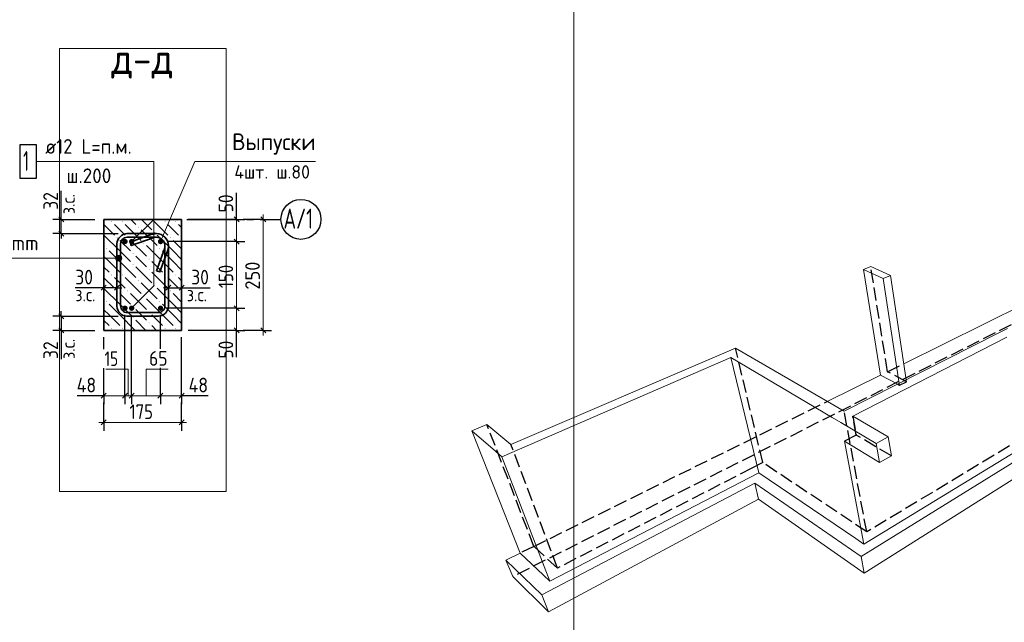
# Model space of a CAD drawing. Header units: millimetres. Extents: x 0 to 42000, y 0 to 29700.
# Tile 11 of 21: x 14771 to 29538, y 6712 to 15755. Entities that reach past the tile are written whole.
import ezdxf

# ---------------------------------------------------------------- set-up
doc = ezdxf.new("R2010")
doc.units = ezdxf.units.MM
doc.linetypes.add('______2', pattern=[270, 200, -70])
doc.linetypes.add('______5', pattern=[1100, 800, -100, 100, -100])
for name, color, linetype, lineweight in [('Standard', 7, 'Continuous', 25), ('ЖБ Стена верхний уровень', 7, 'Continuous', 35), ('Заголовок чертежа', 7, 'Continuous', 25), ('Позиционная метка диаметр_ шаг', 7, 'Continuous', 13), ('Позиционная метка линия выноска', 7, 'Continuous', 13), ('Примечания', 7, 'Continuous', 13), ('Размерная линия_ общее', 7, 'Continuous', 13), ('Стена фоновая арматура Х1', 7, 'Continuous', 35)]:
    doc.layers.add(name, color=color, linetype=linetype, lineweight=lineweight)
doc.layers.add('Оси', color=7, linetype='______5')
doc.layers.add('Размерная выноска', color=7, linetype='Continuous')
doc.layers.add('Стена Хомут', color=7, linetype='Continuous', lineweight=25, true_color=0x6e3c1e)
doc.styles.add('ISOCPEUR', font='txt')

msp = doc.modelspace()

# ---------------------------------------------------------------- hatches: boundary and pattern name
at = {"linetype": 'Continuous', "lineweight": 13, "transparency": 33554687}
for points in [[(16390, 12425), (16387, 12441), (16378, 12454), (16365, 12462), (16350, 12465), (16334, 12462), (16321, 12454), (16313, 12441), (16310, 12425), (16313, 12410), (16321, 12397), (16334, 12388), (16350, 12385), (16365, 12388), (16378, 12397), (16387, 12410)], [(16923, 12425), (16920, 12441), (16911, 12454), (16898, 12462), (16883, 12465), (16868, 12462), (16855, 12454), (16846, 12441), (16843, 12425), (16846, 12410), (16855, 12397), (16868, 12388), (16883, 12385), (16898, 12388), (16911, 12397), (16920, 12410)], [(16390, 11425), (16387, 11441), (16378, 11454), (16365, 11462), (16350, 11465), (16334, 11462), (16321, 11454), (16313, 11441), (16310, 11425), (16313, 11410), (16321, 11397), (16334, 11388), (16350, 11385), (16365, 11388), (16378, 11397), (16387, 11410)], [(16923, 11425), (16920, 11441), (16911, 11454), (16898, 11462), (16883, 11465), (16868, 11462), (16855, 11454), (16846, 11441), (16843, 11425), (16846, 11410), (16855, 11397), (16868, 11388), (16883, 11385), (16898, 11388), (16911, 11397), (16920, 11410)]]:
    msp.add_hatch(color=7, dxfattribs=at).paths.add_polyline_path(points)
at = {"layer": 'ЖБ Стена верхний уровень', "linetype": 'Continuous', "lineweight": 18, "transparency": 33554687}
for points in [[(16145, 12724), (16152, 12730), (16158, 12724), (16152, 12717)], [(16305, 12724), (16312, 12730), (16318, 12724), (16312, 12717)], [(16945, 12724), (16952, 12730), (16958, 12724), (16952, 12717)], [(17105, 12724), (17112, 12730), (17118, 12724), (17112, 12717)], [(16545, 12644), (16552, 12650), (16558, 12644), (16552, 12637)], [(16785, 12564), (16792, 12570), (16798, 12564), (16792, 12557)], [(16225, 12484), (16232, 12490), (16238, 12484), (16232, 12477)], [(16385, 12484), (16392, 12490), (16398, 12484), (16392, 12477)], [(16625, 12404), (16632, 12410), (16638, 12404), (16632, 12397)], [(17025, 12484), (17032, 12490), (17038, 12484), (17032, 12477)], [(17185, 12484), (17192, 12490), (17198, 12484), (17192, 12477)], [(16065, 12324), (16072, 12330), (16078, 12324), (16072, 12317)], [(16865, 12324), (16872, 12330), (16878, 12324), (16872, 12317)], [(16465, 12244), (16472, 12250), (16478, 12244), (16472, 12237)], [(16705, 12164), (16712, 12170), (16718, 12164), (16712, 12157)], [(16465, 12084), (16472, 12090), (16478, 12084), (16472, 12077)], [(16705, 12004), (16712, 12010), (16718, 12004), (16712, 11997)], [(16145, 11924), (16152, 11930), (16158, 11924), (16152, 11917)], [(16305, 11924), (16312, 11930), (16318, 11924), (16312, 11917)], [(16545, 11844), (16552, 11850), (16558, 11844), (16552, 11837)], [(16945, 11924), (16952, 11930), (16958, 11924), (16952, 11917)], [(17105, 11924), (17112, 11930), (17118, 11924), (17112, 11917)], [(16225, 11684), (16232, 11690), (16238, 11684), (16232, 11677)], [(16385, 11684), (16392, 11690), (16398, 11684), (16392, 11677)], [(16785, 11764), (16792, 11770), (16798, 11764), (16792, 11757)], [(17025, 11684), (17032, 11690), (17038, 11684), (17032, 11677)], [(17185, 11684), (17192, 11690), (17198, 11684), (17192, 11677)], [(16065, 11524), (16072, 11530), (16078, 11524), (16072, 11517)], [(16625, 11604), (16632, 11610), (16638, 11604), (16632, 11597)], [(16865, 11524), (16872, 11530), (16878, 11524), (16872, 11517)], [(16465, 11444), (16472, 11450), (16478, 11444), (16472, 11437)], [(16465, 11284), (16472, 11290), (16478, 11284), (16472, 11277)], [(16705, 11364), (16712, 11370), (16718, 11364), (16712, 11357)], [(16145, 11124), (16152, 11130), (16158, 11124), (16152, 11117)], [(16305, 11124), (16312, 11130), (16318, 11124), (16312, 11117)], [(16705, 11204), (16712, 11210), (16718, 11204), (16712, 11197)], [(16945, 11124), (16952, 11130), (16958, 11124), (16952, 11117)], [(17105, 11124), (17112, 11130), (17118, 11124), (17112, 11117)]]:
    msp.add_hatch(color=7, dxfattribs=at).paths.add_polyline_path(points, flags=16)
at = {"layer": 'Позиционная метка линия выноска', "linetype": 'Continuous', "lineweight": 13, "transparency": 33554687}
for points in [[(16218, 12154), (16218, 12199), (16211, 12177)], [(16218, 12199), (16234, 12138), (16234, 12216)], [(16218, 12199), (16218, 12154), (16234, 12138)], [(16234, 12216), (16256, 12132), (16256, 12222)], [(16234, 12216), (16234, 12138), (16256, 12132)], [(16256, 12222), (16256, 12132), (16279, 12138)], [(16256, 12222), (16279, 12138), (16279, 12216)], [(16279, 12216), (16279, 12138), (16295, 12154)], [(16279, 12216), (16295, 12154), (16295, 12199)], [(16295, 12199), (16295, 12154), (16301, 12177)]]:
    msp.add_hatch(color=7, dxfattribs=at).paths.add_polyline_path(points)
at = {"layer": 'Стена фоновая арматура Х1', "linetype": 'Continuous', "lineweight": 18, "transparency": 33554687}
for points in [[(16490, 12425), (16487, 12441), (16478, 12454), (16465, 12462), (16450, 12465), (16434, 12462), (16421, 12454), (16413, 12441), (16410, 12425), (16413, 12410), (16421, 12397), (16434, 12388), (16450, 12385), (16465, 12388), (16478, 12397), (16487, 12410)], [(16490, 11425), (16487, 11441), (16478, 11454), (16465, 11462), (16450, 11465), (16434, 11462), (16421, 11454), (16413, 11441), (16410, 11425), (16413, 11410), (16421, 11397), (16434, 11388), (16450, 11385), (16465, 11388), (16478, 11397), (16487, 11410)]]:
    msp.add_hatch(color=7, dxfattribs=at).paths.add_polyline_path(points)

# ---------------------------------------------------------------- linework, layer by layer
at = {"layer": 'Standard', "color": 7, "linetype": 'Continuous', "lineweight": -3, "transparency": 33554687}
for p, q in [((15395, 12759), (15270, 12759)), ((15395, 12759), (15395, 12834)), ((15395, 12759), (15520, 12759)), ((15395, 12759), (15900, 12759)), ((15395, 12545), (15395, 12759)), ((15395, 12545), (15270, 12545)), ((15395, 12545), (15520, 12545)), ((15395, 12545), (16246, 12545)), ((15395, 12545), (15395, 12470)), ((16033, 11732), (16033, 11857)), ((16230, 11732), (16230, 11857)), ((17003, 11732), (17003, 11857)), ((17200, 11732), (17200, 11857)), ((16033, 11732), (15958, 11732)), ((16033, 11732), (16033, 11607)), ((16230, 11732), (16033, 11732)), ((16230, 11732), (16230, 11607)), ((16230, 11732), (16305, 11732)), ((17003, 11732), (16928, 11732)), ((17003, 11732), (17003, 11607)), ((17003, 11732), (17200, 11732)), ((17200, 11732), (17200, 11607)), ((17200, 11732), (17275, 11732)), ((15395, 11305), (15395, 11380)), ((15395, 11305), (15270, 11305)), ((15395, 11305), (15520, 11305)), ((15395, 11305), (16246, 11305)), ((15395, 11305), (15395, 11092)), ((15395, 11092), (15270, 11092)), ((15395, 11092), (15520, 11092)), ((15395, 11092), (15896, 11092)), ((15395, 11092), (15395, 11017))]:
    msp.add_line(p, q, dxfattribs=at)
at = {"layer": 'Standard', "color": 7, "linetype": 'Continuous', "lineweight": 25, "transparency": 33554687}
for p, q in [((15432, 12721), (15357, 12796)), ((15432, 12508), (15357, 12583)), ((16070, 11769), (15995, 11694)), ((16267, 11769), (16192, 11694)), ((16965, 11694), (17040, 11769)), ((17162, 11694), (17237, 11769)), ((15357, 11343), (15432, 11268)), ((15357, 11129), (15432, 11054))]:
    msp.add_line(p, q, dxfattribs=at)
at = {"layer": 'Standard', "color": 7, "linetype": 'Continuous', "lineweight": 18, "transparency": 33554687}
for p, q in [((27535, 12050), (27424, 12004)), ((27683, 10422), (27424, 12004)), ((27424, 12004), (27719, 11869)), ((27831, 11916), (27535, 12050)), ((27719, 11869), (27831, 11916)), ((27962, 10297), (27719, 11869)), ((28067, 10350), (27831, 11916)), ((28030, 10593), (29844, 11489)), ((29587, 11121), (29447, 11050)), ((29447, 11050), (27136, 9878)), ((27265, 9803), (29576, 10991)), ((25507, 10824), (25331, 10749)), ((27136, 9878), (25507, 10824)), ((22004, 9196), (25438, 10686)), ((25331, 10749), (22139, 9379)), ((25857, 8955), (25438, 10686)), ((25438, 10686), (26957, 9787)), ((26882, 10026), (27683, 10422)), ((27683, 10422), (27939, 10285)), ((26957, 9787), (27086, 9711)), ((27798, 9494), (27265, 9803)), ((21779, 9680), (21550, 9586)), ((22139, 9379), (21779, 9680)), ((27086, 9711), (27618, 9396)), ((21550, 9586), (21907, 9280)), ((22275, 7749), (21550, 9586)), ((27618, 9396), (27798, 9494)), ((27845, 9208), (27798, 9494)), ((27433, 7886), (27139, 9429)), ((27139, 9429), (27668, 9109)), ((27668, 9109), (27618, 9396)), ((21907, 9280), (22004, 9196)), ((22721, 7327), (22004, 9196)), ((27433, 7886), (29737, 9292)), ((27668, 9109), (27845, 9208)), ((29728, 9144), (27389, 7699)), ((22721, 7327), (25857, 8955)), ((25857, 8955), (27311, 7969)), ((27437, 7451), (29750, 8911)), ((25795, 8798), (22603, 7122)), ((25795, 8798), (25853, 8561)), ((27389, 7699), (25795, 8798)), ((22702, 6869), (25853, 8561)), ((25853, 8561), (27437, 7451)), ((27311, 7969), (27433, 7886)), ((22064, 7645), (22275, 7749)), ((22275, 7749), (22626, 7417)), ((27389, 7699), (27437, 7451)), ((22064, 7645), (22165, 7397)), ((22603, 7122), (22064, 7645)), ((22165, 7397), (22702, 6869)), ((22626, 7417), (22721, 7327)), ((22603, 7122), (22702, 6869))]:
    msp.add_line(p, q, dxfattribs=at)
at = {"layer": 'Standard', "color": 7, "linetype": 'Continuous', "lineweight": 13, "transparency": 33554687}
msp.add_lwpolyline([(2000, 16381), (2000, 500), (23082, 500), (23082, 16381), (2000, 16381)], dxfattribs=at)
at = {"layer": 'Standard', "color": 254, "linetype": 'Continuous', "lineweight": 13, "true_color": 0xc4c4ff, "transparency": 33554687}
msp.add_lwpolyline([(15366, 8673), (17866, 8673), (17866, 15324), (15366, 15324), (15366, 8673)], dxfattribs=at)
at = {"layer": 'ЖБ Стена верхний уровень', "color": 7, "linetype": 'Continuous', "lineweight": 35, "transparency": 33554687}
for p, q in [((17200, 12759), (16033, 12759)), ((16033, 11092), (17200, 11092))]:
    msp.add_line(p, q, dxfattribs=at)
at = {"layer": 'ЖБ Стена верхний уровень', "color": 9, "linetype": 'Continuous', "lineweight": 18, "true_color": 0xc7c7c7, "transparency": 33554687}
for p, q in [((16437, 12759), (16512, 12684)), ((16597, 12759), (16752, 12604)), ((16757, 12759), (16992, 12524)), ((16033, 12683), (16192, 12524)), ((16272, 12604), (16192, 12684)), ((16352, 12524), (16272, 12604)), ((16352, 12684), (16592, 12444)), ((16592, 12604), (16832, 12364)), ((17072, 12604), (16992, 12684)), ((17152, 12524), (17072, 12604)), ((17152, 12684), (17200, 12636)), ((16272, 12284), (16033, 12523)), ((16272, 12444), (16432, 12284)), ((16432, 12444), (16672, 12204)), ((17072, 12284), (16832, 12524)), ((17072, 12444), (17200, 12316)), ((16112, 12284), (16272, 12124)), ((16272, 12284), (16432, 12124)), ((16912, 12124), (16672, 12364)), ((16912, 12284), (17072, 12124)), ((17072, 12284), (17200, 12156)), ((16112, 12124), (16033, 12203)), ((16112, 12124), (16272, 11964)), ((16272, 12124), (16512, 11884)), ((16592, 12124), (16512, 12204)), ((16672, 12044), (16592, 12124)), ((16752, 12124), (16912, 11964)), ((16912, 12124), (17072, 11964)), ((17072, 12124), (17200, 11996)), ((16033, 12043), (16112, 11964)), ((16512, 12044), (16752, 11804)), ((16752, 11964), (16992, 11724)), ((16033, 11883), (16192, 11724)), ((16272, 11804), (16192, 11884)), ((16352, 11884), (16592, 11644)), ((17072, 11804), (16992, 11884)), ((17152, 11884), (17200, 11836)), ((16272, 11484), (16033, 11723)), ((16352, 11724), (16272, 11804)), ((16592, 11804), (16832, 11564)), ((17072, 11484), (16832, 11724)), ((17152, 11724), (17072, 11804)), ((16272, 11644), (16432, 11484)), ((16432, 11644), (16672, 11404)), ((16912, 11324), (16672, 11564)), ((17072, 11644), (17200, 11516)), ((16112, 11324), (16033, 11403)), ((16112, 11484), (16272, 11324)), ((16272, 11484), (16432, 11324)), ((16592, 11324), (16512, 11404)), ((16912, 11484), (17072, 11324)), ((17072, 11484), (17200, 11356)), ((16033, 11243), (16112, 11164)), ((16112, 11324), (16272, 11164)), ((16272, 11324), (16504, 11092)), ((16512, 11244), (16664, 11092)), ((16672, 11244), (16592, 11324)), ((16752, 11324), (16912, 11164)), ((16912, 11324), (17072, 11164)), ((17072, 11324), (17200, 11196)), ((16752, 11164), (16824, 11092))]:
    msp.add_line(p, q, dxfattribs=at)
at = {"layer": 'Оси', "color": 8, "linetype": '______5', "lineweight": -3, "transparency": 33554687}
msp.add_line((17278, 12759), (18689, 12759), dxfattribs=at)
at = {"layer": 'Оси', "color": 7, "linetype": 'Continuous', "lineweight": -3, "transparency": 33554687}
msp.add_circle((18989, 12759), 300, dxfattribs=at)
at = {"layer": 'Позиционная метка линия выноска', "color": 7, "linetype": 'Continuous', "lineweight": 13, "transparency": 33554687}
for p, q in [((16450, 12425), (16783, 12759)), ((13323, 12177), (16256, 12177)), ((16211, 12177), (16211, 12177)), ((16256, 12222), (16256, 12222)), ((16256, 12132), (16256, 12132)), ((16301, 12177), (16301, 12177))]:
    msp.add_line(p, q, dxfattribs=at)
for points in [[(15023, 13625), (16783, 13625), (16783, 11759), (16450, 11425)], [(16883, 12425), (17400, 13625), (19206, 13625)]]:
    msp.add_lwpolyline(points, dxfattribs=at)
msp.add_circle((16256, 12177), 45, dxfattribs=at)
at = {"layer": 'Примечания', "color": 253, "linetype": '______2', "lineweight": -3, "true_color": 0xababab, "transparency": 33554687}
for p, q in [((36387, 14587), (22165, 7397)), ((27788, 10473), (27535, 12050)), ((25916, 9108), (25507, 10824)), ((27788, 10473), (28030, 10593)), ((28071, 10323), (27788, 10473)), ((28071, 10323), (28067, 10350)), ((27939, 10285), (27967, 10270)), ((27967, 10270), (27962, 10297)), ((27967, 10270), (28071, 10323)), ((22483, 7852), (26882, 10026)), ((27475, 8068), (27136, 9878)), ((27317, 9522), (27265, 9803)), ((27265, 9803), (27317, 9522)), ((22483, 7852), (21779, 9680)), ((27317, 9522), (27139, 9429)), ((27317, 9522), (27139, 9429)), ((27845, 9208), (27317, 9522)), ((22836, 7525), (22139, 9379)), ((29615, 9358), (27475, 8068)), ((25754, 9025), (22836, 7525)), ((25916, 9108), (25754, 9025)), ((27475, 8068), (25916, 9108)), ((22483, 7852), (22275, 7749)), ((22836, 7525), (22483, 7852))]:
    msp.add_line(p, q, dxfattribs=at)
at = {"layer": 'Примечания', "color": 7, "linetype": 'Continuous', "lineweight": 35, "transparency": 33554687}
for p, q in [((16033, 12759), (16033, 11092)), ((17200, 12759), (17200, 11092))]:
    msp.add_line(p, q, dxfattribs=at)
at = {"layer": 'Размерная выноска', "color": 7, "linetype": 'Continuous', "lineweight": -3, "transparency": 33554687}
for p, q in [((15395, 12759), (15395, 13189)), ((18023, 12759), (18023, 13159)), ((16033, 11732), (15603, 11732)), ((17200, 11732), (17630, 11732)), ((15395, 11092), (15395, 10662)), ((18023, 10692), (18023, 11092)), ((16033, 10112), (15633, 10112)), ((17600, 10112), (17200, 10112))]:
    msp.add_line(p, q, dxfattribs=at)
at = {"layer": 'Размерная выноска', "color": 7, "linetype": 'Continuous', "lineweight": 13, "transparency": 33554687}
for points in [[(16399, 10112), (16399, 10512), (16065, 10512)], [(16666, 10112), (16666, 10512), (17000, 10512)]]:
    msp.add_lwpolyline(points, dxfattribs=at)
at = {"layer": 'Размерная линия_ общее', "color": 253, "linetype": 'Continuous', "lineweight": -3, "true_color": 0xa0a0a0, "transparency": 33554687}
for p, q in [((18023, 12759), (17898, 12759)), ((18023, 12759), (18148, 12759)), ((18423, 12759), (18123, 12759)), ((18423, 12759), (18298, 12759)), ((18423, 12759), (18548, 12759)), ((18023, 12425), (17898, 12425)), ((18023, 12425), (18148, 12425)), ((18023, 11425), (17898, 11425)), ((18023, 11425), (18148, 11425)), ((16883, 10815), (16883, 11325)), ((18023, 11092), (17898, 11092)), ((18023, 11092), (18148, 11092)), ((18423, 11092), (18123, 11092)), ((18423, 11092), (18298, 11092)), ((18423, 11092), (18548, 11092)), ((16033, 10811), (16033, 10992)), ((16033, 10112), (16033, 10237)), ((16350, 10112), (16350, 10237)), ((16450, 10112), (16450, 10237)), ((16883, 10112), (16883, 10237)), ((17200, 10112), (17200, 10237)), ((16033, 10112), (16033, 9987)), ((16350, 10112), (16350, 9987)), ((16450, 10112), (16450, 9987)), ((16883, 10112), (16883, 9987)), ((17200, 10112), (17200, 9987)), ((17200, 9712), (17200, 10012)), ((16033, 9712), (16033, 9837)), ((17200, 9712), (17200, 9837)), ((16033, 9712), (16033, 9587)), ((17200, 9712), (17200, 9587))]:
    msp.add_line(p, q, dxfattribs=at)
at = {"layer": 'Размерная линия_ общее', "color": 7, "linetype": 'Continuous', "lineweight": 25, "transparency": 33554687}
for p, q in [((17985, 12796), (18060, 12721)), ((18385, 12796), (18460, 12721)), ((17985, 12463), (18060, 12388)), ((17985, 11463), (18060, 11388)), ((17985, 11129), (18060, 11054)), ((18385, 11129), (18460, 11054)), ((15995, 10075), (16070, 10150)), ((16312, 10075), (16387, 10150)), ((16412, 10075), (16487, 10150)), ((16845, 10075), (16920, 10150)), ((17162, 10075), (17237, 10150)), ((15995, 9675), (16070, 9750)), ((17162, 9675), (17237, 9750))]:
    msp.add_line(p, q, dxfattribs=at)
at = {"layer": 'Размерная линия_ общее', "color": 7, "linetype": 'Continuous', "lineweight": 13, "transparency": 33554687}
for p, q in [((18023, 12759), (18023, 12834)), ((18023, 12759), (18023, 12425)), ((18423, 12759), (18423, 12834)), ((18423, 12759), (18423, 11092)), ((18023, 12425), (18023, 11425)), ((18023, 11425), (18023, 11092)), ((18023, 11092), (18023, 11017)), ((18423, 11092), (18423, 11017)), ((16033, 10112), (15958, 10112)), ((16033, 10112), (16350, 10112)), ((16350, 10112), (16450, 10112)), ((16450, 10112), (16883, 10112)), ((16883, 10112), (17200, 10112)), ((17200, 10112), (17275, 10112)), ((16033, 9712), (15958, 9712)), ((16033, 9712), (17200, 9712)), ((17200, 9712), (17275, 9712))]:
    msp.add_line(p, q, dxfattribs=at)
at = {"layer": 'Размерная линия_ общее', "color": 253, "linetype": 'Continuous', "lineweight": -3, "true_color": 0xa0a0a0, "transparency": 33554687}
for points in [[(18023, 12759), (18006, 12759), (18006, 12759), (18006, 12759), (18006, 12759), (17300, 12759)], [(18023, 12425), (18006, 12425), (18006, 12425), (18006, 12425), (18006, 12425), (16983, 12425)], [(18023, 11425), (18006, 11425), (18006, 11425), (16983, 11425)], [(16350, 10112), (16350, 10129), (16350, 10129), (16350, 10409), (16350, 10409), (16350, 11325)], [(16450, 10112), (16450, 10129), (16450, 10129), (16450, 10445), (16450, 10445), (16450, 11325)], [(18023, 11092), (18006, 11092), (18006, 11092), (17300, 11092)], [(17200, 10112), (17200, 10129), (17200, 10129), (17200, 10992)], [(16033, 10112), (16033, 10129), (16033, 10129), (16033, 10292), (16033, 10292), (16033, 10525)], [(16883, 10112), (16883, 10129), (16883, 10129), (16883, 10529)], [(16033, 9712), (16033, 9892), (16033, 9892), (16033, 10012)]]:
    msp.add_lwpolyline(points, dxfattribs=at)
at = {"layer": 'Стена фоновая арматура Х1', "color": 7, "linetype": 'Continuous', "lineweight": 25, "transparency": 33554687}
msp.add_lwpolyline([(14773, 13375), (15023, 13375), (15023, 13875), (14773, 13875), (14773, 13375)], dxfattribs=at)
at = {"layer": 'Стена Хомут', "color": 7, "linetype": 'Continuous', "lineweight": 35, "transparency": 33554687}
msp.add_lwpolyline([(16823, 11987), (16942, 12314), (16944, 12319), (16945, 12325), (16946, 12330), (16948, 12335), (16948, 12341), (16949, 12346), (16949, 12352), (16950, 12357), (16950, 12364), (16946, 12388), (16938, 12412), (16926, 12435), (16910, 12453), (16892, 12468), (16870, 12481), (16845, 12489), (16821, 12492), (16383, 12492), (16364, 12489), (16345, 12483), (16328, 12473), (16313, 12461), (16302, 12447), (16292, 12430), (16286, 12411), (16283, 12392), (16283, 11459), (16286, 11440), (16292, 11421), (16302, 11403), (16313, 11389), (16328, 11377), (16345, 11368), (16364, 11361), (16383, 11359), (16849, 11359), (16868, 11361), (16887, 11368), (16905, 11377), (16919, 11389), (16931, 11403), (16941, 11421), (16947, 11440), (16950, 11459), (16950, 12364), (16946, 12388), (16938, 12412), (16926, 12435), (16910, 12453), (16892, 12468), (16870, 12481), (16845, 12489), (16821, 12492), (16815, 12492), (16809, 12492), (16804, 12491), (16798, 12491), (16793, 12490), (16788, 12489), (16782, 12488), (16777, 12486), (16772, 12484), (16445, 12365), (16427, 12415), (16754, 12535), (16761, 12537), (16769, 12539), (16776, 12541), (16784, 12542), (16791, 12544), (16799, 12544), (16807, 12545), (16814, 12545), (16825, 12545), (16858, 12541), (16891, 12530), (16923, 12512), (16948, 12491), (16970, 12465), (16987, 12434), (16998, 12400), (17003, 12367), (17003, 11455), (16999, 11428), (16990, 11399), (16975, 11373), (16957, 11351), (16935, 11333), (16909, 11318), (16880, 11309), (16853, 11305), (16379, 11305), (16352, 11309), (16323, 11318), (16297, 11333), (16276, 11351), (16257, 11373), (16243, 11399), (16233, 11428), (16230, 11455), (16230, 12395), (16233, 12423), (16243, 12451), (16257, 12478), (16276, 12499), (16297, 12517), (16323, 12532), (16352, 12541), (16379, 12545), (16825, 12545), (16858, 12541), (16891, 12530), (16923, 12512), (16948, 12491), (16970, 12465), (16987, 12434), (16998, 12400), (17003, 12367), (17003, 12357), (17003, 12349), (17002, 12341), (17001, 12334), (17000, 12326), (16999, 12319), (16997, 12311), (16995, 12304), (16992, 12297), (16873, 11969), (16823, 11987)], dxfattribs=at)

# ---------------------------------------------------------------- texts
at = {"layer": 'Standard', "color": 7, "linetype": 'Continuous', "lineweight": 25, "transparency": 33554687, "char_height": 220, "attachment_point": 7, "rotation": 90, "style": 'ISOCPEUR'}
for insert, width in [((15345, 12902), 403.93), ((15345, 10663), 403.92)]:
    msp.add_mtext('\\W0.87;32', dxfattribs=dict(at, insert=insert, width=width))
at = {"layer": 'Standard', "color": 7, "linetype": 'Continuous', "lineweight": 18, "transparency": 33554687, "char_height": 200, "attachment_point": 7, "rotation": 90, "style": 'ISOCPEUR'}
for insert, width in [((15598, 12837), 459.94), ((15598, 10664), 459.95)]:
    msp.add_mtext('\\W0.90;з.с.', dxfattribs=dict(at, insert=insert, width=width))
at = {"layer": 'Standard', "color": 7, "linetype": 'Continuous', "lineweight": 25, "transparency": 33554687, "char_height": 220, "attachment_point": 7, "style": 'ISOCPEUR'}
for insert, width in [((15604, 11782), 403.94), ((17343, 11782), 403.92)]:
    msp.add_mtext('\\W0.87;30', dxfattribs=dict(at, insert=insert, width=width))
at = {"layer": 'Standard', "color": 7, "linetype": 'Continuous', "lineweight": 18, "transparency": 33554687, "char_height": 200, "width": 459.94, "attachment_point": 7, "style": 'ISOCPEUR'}
for insert in [(15605, 11529), (17278, 11529)]:
    msp.add_mtext('\\W0.90;з.с.', dxfattribs=dict(at, insert=insert))
at = {"layer": 'Заголовок чертежа', "color": 7, "linetype": 'Continuous', "lineweight": 50, "transparency": 33554687, "insert": (16144, 14871), "char_height": 450, "width": 1149.51, "attachment_point": 7, "style": 'ISOCPEUR'}
msp.add_mtext('\\W0.91;д-д', dxfattribs=at)
at = {"layer": 'Оси', "color": 7, "linetype": 'Continuous', "lineweight": 25, "transparency": 33554687, "insert": (18727, 12619), "char_height": 300, "width": 629.78, "attachment_point": 7, "style": 'ISOCPEUR'}
msp.add_mtext('\\W0.70;А/1', dxfattribs=at)
at = {"layer": 'Позиционная метка диаметр_ шаг', "color": 7, "linetype": 'Continuous', "lineweight": 25, "transparency": 33554687, "attachment_point": 7, "style": 'ISOCPEUR'}
for s, insert, char_height, width in [('\\W0.96;Выпуски', (17956, 13730), 250, 1369.44), ('\\W0.97;4шт. ш.80', (17990, 13370), 200, 1316.27)]:
    msp.add_mtext(s, dxfattribs=dict(at, insert=insert, char_height=char_height, width=width))
at = {"layer": 'Размерная линия_ общее', "color": 7, "linetype": 'Continuous', "lineweight": 25, "transparency": 33554687, "char_height": 220, "attachment_point": 7, "rotation": 90, "style": 'ISOCPEUR'}
for s, insert, width in [('\\W0.87;50', (17973, 12863), 403.92), ('\\W0.83;150', (17973, 11727), 508.57), ('\\W0.91;250', (18373, 11705), 561.99), ('\\W0.87;50', (17973, 10668), 403.93)]:
    msp.add_mtext(s, dxfattribs=dict(at, insert=insert, width=width))
at = {"layer": 'Размерная линия_ общее', "color": 7, "linetype": 'Continuous', "lineweight": 25, "transparency": 33554687, "char_height": 220, "attachment_point": 7, "style": 'ISOCPEUR'}
for s, insert, width in [('\\W0.87;65', (16711, 10562), 403.93), ('\\W0.75;15', (16044, 10558), 346.34), ('\\W0.88;48', (15626, 10162), 426.8), ('\\W0.88;48', (17304, 10162), 426.8), ('\\W0.83;175', (16418, 9762), 508.57)]:
    msp.add_mtext(s, dxfattribs=dict(at, insert=insert, width=width))
at = {"layer": 'Стена фоновая арматура Х1', "color": 7, "linetype": 'Continuous', "lineweight": 13, "transparency": 33554687, "attachment_point": 7, "style": 'ISOCPEUR'}
for s, insert, char_height, width in [('\\W0.94;ø12 L=п.м. ', (15154, 13743), 220, 1599.15), ('\\W0.56;1', (14823, 13485), 300, 233.32), ('\\W0.95;ш.200 ', (15473, 13303), 220, 962.12)]:
    msp.add_mtext(s, dxfattribs=dict(at, insert=insert, char_height=char_height, width=width))
at = {"layer": 'Стена Хомут', "color": 7, "linetype": 'Continuous', "lineweight": 13, "transparency": 33554687, "insert": (13428, 12294), "char_height": 220, "width": 1888.53, "attachment_point": 7, "style": 'ISOCPEUR'}
msp.add_mtext('\\W0.98;ø8 L=700mm ', dxfattribs=at)

doc.saveas('drawing.dxf')
